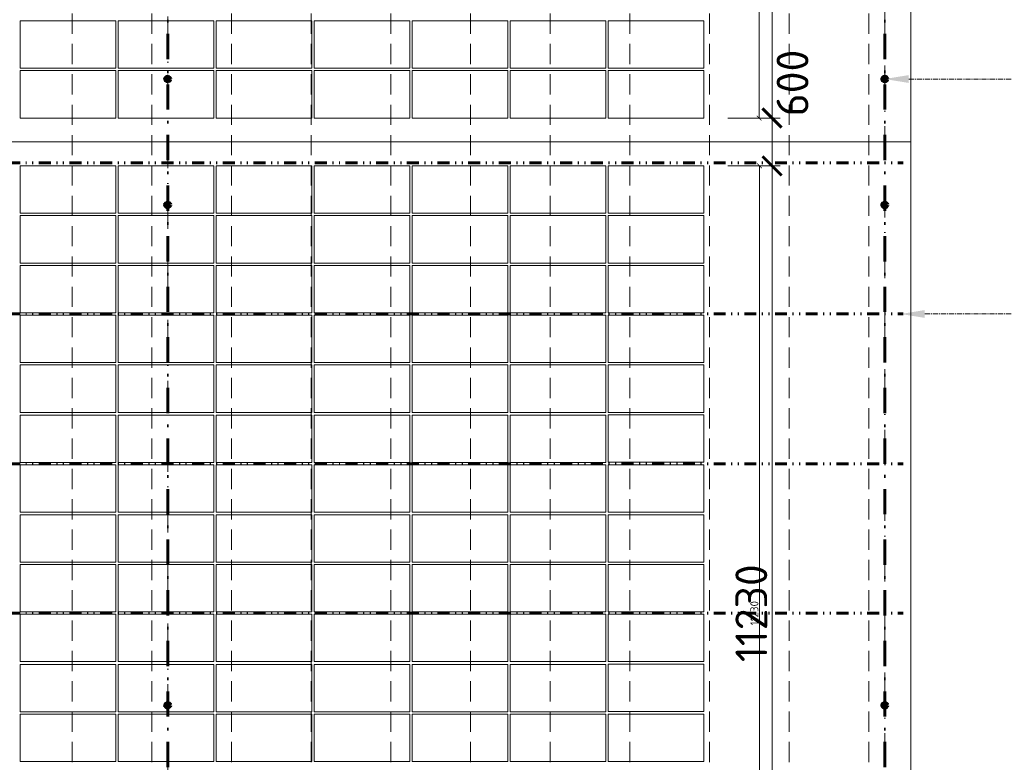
# Model space of a CAD drawing. Header units: millimetres. Extents: x -1695604 to 5289369, y -1488057 to 2187451.
# Tile 157 of 256: x 127692 to 140050, y 153911 to 163235. Entities that reach past the tile are written whole.
import ezdxf
from ezdxf import colors
from ezdxf.entities.mleader import LeaderData, LeaderLine
from ezdxf.math import Vec2, Vec3

# ---------------------------------------------------------------- set-up
doc = ezdxf.new("R2010")
doc.units = ezdxf.units.MM
for name, pattern in [('CENTERX2', [101.6, 63.5, -12.7, 12.7, -12.7]), ('DASHDOT', [25.4, 12.7, -6.35, 0, -6.35]), ('DELICI', [7.7, 3, -1.4, 0.25, -1.4, 0.25, -1.4]), ('ČERCHOVANÁ', [25.4, 12.7, -6.35, 0, -6.35]), ('ČÁRKOVANÁ', [19.05, 12.7, -6.35])]:
    doc.linetypes.add(name, pattern=pattern)
doc.layers.get('Defpoints').update_dxf_attribs({"color": 8})
for name, color, linetype, lineweight in [('____podkonstrukce FVE', 3, 'CENTERX2', 9), ('____podkonstrukce FVE @ 200', 3, 'CENTERX2', 9), ('___FVE_návrh var.2', 6, 'Continuous', 5), ('A99_N_kce-pohl', 1, 'Continuous', 9), ('A99_N_koty-200', 5, 'Continuous', 5), ('A99_N_koty-200 @ 200', 5, 'Continuous', 5), ('A99_N_koty-200 @ 50 (2)', 5, 'Continuous', 5), ('A99_N_txt-popis-50 @ 200', 240, 'Continuous', 9), ('A99_S_osy', 1, 'CENTERX2', 5)]:
    doc.layers.add(name, color=color, linetype=linetype, lineweight=lineweight)
doc.styles.add('A99_kota', font='isocpeur.ttf', dxfattribs={"height": 2})
doc.styles.add('A99_popis', font='isocpeur.ttf')
doc.dimstyles.new('A99_kota_200 new', dxfattribs={"dimscale": 200, "dimtxt": 2, "dimasz": 1.2, "dimexe": 0.5, "dimexo": 1.5, "dimgap": 0.3, "dimtad": 1, "dimdec": 0, "dimzin": 3, "dimdsep": 46, "dimtxsty": 'A99_kota', "dimblk": 'ARCHTICK', "dimcen": 2.5, "dimazin": 2, "dimtfac": 0.75, "dimtdec": 0, "dimtmove": 2, "dimatfit": 0, "dimfxl": 0, "dimtolj": 1, "dimtzin": 0, "dimlwd": 5, "dimlwe": 5, "dimarcsym": 0})

# ---------------------------------------------------------------- blocks, each defined once
blk = doc.blocks.new('_ArchTick')
at = {"color": 0, "linetype": 'ByBlock', "const_width": 0.15}
blk.add_lwpolyline([(-0.5, -0.5), (0.5, 0.5)], dxfattribs=at)
blk = doc.blocks.new('*D5667')
at = {"layer": 'A99_N_koty-200', "color": 0, "linetype": 'Continuous', "lineweight": 5, "transparency": 16777216}
for p, q in [((136335, 173855), (137235, 173855)), ((137135, 162000), (137135, 173855)), ((136580, 162000), (137235, 162000))]:
    blk.add_line(p, q, dxfattribs=at)
at = {"layer": 'Defpoints', "color": 0, "linetype": 'Continuous', "lineweight": 18, "transparency": 16777216}
for p in [(135835, 173855), (137135, 173855), (136280, 162000)]:
    blk.add_point(p, dxfattribs=at)
at = {"layer": 'A99_N_koty-200', "color": 0, "linetype": 'Continuous', "lineweight": 5, "transparency": 16777216, "xscale": 240, "yscale": 240, "zscale": 240}
for p, rotation in [((137135, 173855), 90), ((137135, 162000), 270)]:
    blk.add_blockref('_ArchTick', p, dxfattribs=dict(at, rotation=rotation))
at = {"layer": 'A99_N_koty-200', "color": 0, "linetype": 'Continuous', "transparency": 16777216, "insert": (136824, 166278), "char_height": 400, "attachment_point": 5, "rotation": 90, "style": 'A99_kota'}
blk.add_mtext('\\A1;11855', dxfattribs=at)
blk = doc.blocks.new('*D5668')
at = {"layer": 'A99_N_koty-200', "color": 0, "linetype": 'Continuous', "lineweight": 5, "transparency": 16777216}
for p, q in [((136773, 173855), (136998, 173855)), ((136973, 162000), (136973, 173855)), ((136773, 162000), (136998, 162000))]:
    blk.add_line(p, q, dxfattribs=at)
at = {"layer": 'Defpoints', "color": 0, "linetype": 'Continuous', "lineweight": 18, "transparency": 16777216}
for p in [(135835, 173855), (136973, 173855), (136280, 162000)]:
    blk.add_point(p, dxfattribs=at)
at = {"layer": 'A99_N_koty-200', "color": 0, "linetype": 'Continuous', "lineweight": 5, "transparency": 16777216, "xscale": 60, "yscale": 60, "zscale": 60}
for p, rotation in [((136973, 173855), 90), ((136973, 162000), 270)]:
    blk.add_blockref('_ArchTick', p, dxfattribs=dict(at, rotation=rotation))
at = {"layer": 'A99_N_koty-200', "color": 0, "linetype": 'Continuous', "transparency": 16777216, "insert": (136908, 167928), "char_height": 100, "attachment_point": 5, "rotation": 90, "style": 'A99_kota'}
blk.add_mtext('\\A1;11855', dxfattribs=at)
blk = doc.blocks.new('*D5670')
at = {"layer": 'A99_N_koty-200', "color": 0, "linetype": 'Continuous', "lineweight": 5, "transparency": 16777216}
for p, q in [((136580, 161400), (137235, 161400)), ((137135, 161400), (137135, 150165)), ((136335, 150165), (137235, 150165))]:
    blk.add_line(p, q, dxfattribs=at)
at = {"layer": 'Defpoints', "color": 0, "linetype": 'Continuous', "lineweight": 18, "transparency": 16777216}
for p in [(136280, 161400), (135840, 150165), (137135, 150165)]:
    blk.add_point(p, dxfattribs=at)
at = {"layer": 'A99_N_koty-200', "color": 0, "linetype": 'Continuous', "lineweight": 5, "transparency": 16777216, "xscale": 240, "yscale": 240, "zscale": 240}
for p, rotation in [((137135, 161400), 90), ((137135, 150165), 270)]:
    blk.add_blockref('_ArchTick', p, dxfattribs=dict(at, rotation=rotation))
at = {"layer": 'A99_N_koty-200', "color": 0, "linetype": 'Continuous', "transparency": 16777216, "insert": (136875, 155783), "char_height": 400, "attachment_point": 5, "rotation": 90, "style": 'A99_kota'}
blk.add_mtext('\\A1;11230', dxfattribs=at)
blk = doc.blocks.new('*D5671')
at = {"layer": 'A99_N_koty-200', "color": 0, "linetype": 'Continuous', "lineweight": 5, "transparency": 16777216}
for p, q in [((136778, 161400), (137003, 161400)), ((136978, 161400), (136978, 150165)), ((136778, 150165), (137003, 150165))]:
    blk.add_line(p, q, dxfattribs=at)
at = {"layer": 'Defpoints', "color": 0, "linetype": 'Continuous', "lineweight": 18, "transparency": 16777216}
for p in [(136280, 161400), (135840, 150165), (136978, 150165)]:
    blk.add_point(p, dxfattribs=at)
at = {"layer": 'A99_N_koty-200', "color": 0, "linetype": 'Continuous', "lineweight": 5, "transparency": 16777216, "xscale": 60, "yscale": 60, "zscale": 60}
for p, rotation in [((136978, 161400), 90), ((136978, 150165), 270)]:
    blk.add_blockref('_ArchTick', p, dxfattribs=dict(at, rotation=rotation))
at = {"layer": 'A99_N_koty-200', "color": 0, "linetype": 'Continuous', "transparency": 16777216, "insert": (136913, 155783), "char_height": 100, "attachment_point": 5, "rotation": 90, "style": 'A99_kota'}
blk.add_mtext('\\A1;11230', dxfattribs=at)
blk = doc.blocks.new('*D356')
at = {"layer": 'A99_N_koty-200', "color": 0, "linetype": 'Continuous', "lineweight": 5, "ltscale": 0.5, "transparency": 16777216}
for p, q in [((137135, 162000), (137135, 162240)), ((136580, 162000), (137235, 162000)), ((137135, 162000), (137135, 161400)), ((136580, 161400), (137235, 161400)), ((137135, 161400), (137135, 161160))]:
    blk.add_line(p, q, dxfattribs=at)
at = {"layer": 'Defpoints', "color": 0, "linetype": 'Continuous', "lineweight": 0, "ltscale": 0.5, "transparency": 16777216}
for p in [(136280, 162000), (136280, 161400), (137135, 161400)]:
    blk.add_point(p, dxfattribs=at)
at = {"layer": 'A99_N_koty-200', "color": 0, "linetype": 'Continuous', "lineweight": 5, "ltscale": 0.5, "transparency": 16777216, "xscale": 240, "yscale": 240, "zscale": 240}
for p, rotation in [((137135, 162000), 270), ((137135, 161400), 90)]:
    blk.add_blockref('_ArchTick', p, dxfattribs=dict(at, rotation=rotation))
at = {"layer": 'A99_N_koty-200', "color": 0, "linetype": 'Continuous', "lineweight": 5, "ltscale": 0.5, "transparency": 16777216, "insert": (137392, 162440), "char_height": 400, "attachment_point": 5, "rotation": 90, "style": 'A99_kota'}
blk.add_mtext('\\A1;600', dxfattribs=at)
blk = doc.blocks.new('*U6320')
at = {"layer": 'A99_N_koty-200 @ 200', "linetype": 'Continuous'}
dim = blk.add_linear_dim(base=(137135, 173855), p1=(136280, 162000), p2=(135835, 173855), angle=90, dimstyle='A99_kota_200 new', override={"dimscale": 200, "dimtix": 1, "dimtofl": 1, "dimtmove": 2, "dimatfit": 0}, dxfattribs=at)
dim.commit()
dim.dimension.update_dxf_attribs({"geometry": '*D5667', "text_midpoint": (136824.2, 166277.5), "dimtype": 128})
at = {"layer": 'A99_N_koty-200 @ 50 (2)', "linetype": 'Continuous'}
dim = blk.add_linear_dim(base=(136972.5, 173855), p1=(136280, 162000), p2=(135835, 173855), angle=90, dimstyle='A99_kota_200 new', override={"dimscale": 50, "dimtix": 1, "dimtofl": 1, "dimtmove": 2, "dimatfit": 0}, dxfattribs=at)
dim.commit()
dim.dimension.update_dxf_attribs({"geometry": '*D5668', "text_midpoint": (136907.5, 167927.5)})
blk = doc.blocks.new('*U6321')
at = {"layer": 'A99_N_koty-200 @ 200', "linetype": 'Continuous'}
dim = blk.add_linear_dim(base=(137135, 150165), p1=(136280, 161400), p2=(135840, 150165), angle=90, text='11230', dimstyle='A99_kota_200 new', override={"dimscale": 200, "dimtix": 1, "dimtofl": 1, "dimtmove": 2, "dimatfit": 0}, dxfattribs=at)
dim.commit()
dim.dimension.update_dxf_attribs({"geometry": '*D5670', "text_midpoint": (136875, 155782.5)})
at = {"layer": 'A99_N_koty-200 @ 50 (2)', "linetype": 'Continuous'}
dim = blk.add_linear_dim(base=(136977.5, 150165), p1=(136280, 161400), p2=(135840, 150165), angle=90, text='11230', dimstyle='A99_kota_200 new', override={"dimscale": 50, "dimtix": 1, "dimtofl": 1, "dimtmove": 2, "dimatfit": 0}, dxfattribs=at)
dim.commit()
dim.dimension.update_dxf_attribs({"geometry": '*D5671', "text_midpoint": (136912.5, 155782.5)})

msp = doc.modelspace()

# ---------------------------------------------------------------- linework, layer by layer
at = {"layer": '____podkonstrukce FVE', "color": 3, "linetype": 'ČERCHOVANÁ', "lineweight": 60, "ltscale": 25}
for points in [[(129550, 173855), (129550, 150000)], [(138550, 173855), (138550, 150000)]]:
    msp.add_lwpolyline(points, dxfattribs=at)
at = {"layer": '____podkonstrukce FVE', "color": 3, "linetype": 'DELICI', "lineweight": 60, "ltscale": 50}
for points in [[(114457.5, 161437.5), (138780, 161437.5)], [(114457.5, 159540), (138780, 159540)], [(114457.5, 157660), (138780, 157660)], [(114457.5, 155785), (138780, 155785)]]:
    msp.add_lwpolyline(points, dxfattribs=at)
at = {"layer": '____podkonstrukce FVE', "color": 3, "linetype": 'Continuous', "lineweight": 80, "ltscale": 0.5}
for centre in [(129550, 162490), (138550, 162490), (129550, 160910), (138550, 160910), (129550, 154627.5), (138550, 154627.5)]:
    msp.add_circle(centre, 30, dxfattribs=at)
at = {"layer": '___FVE_návrh var.2', "lineweight": 5, "ltscale": 2}
for points in [[(128900, 163220), (128900, 162625), (127700, 162625), (127700, 163220)], [(130130, 163220), (130130, 162625), (128930, 162625), (128930, 163220)], [(131360, 163220), (131360, 162625), (130160, 162625), (130160, 163220)], [(132590, 163220), (132590, 162625), (131390, 162625), (131390, 163220)], [(133820, 163220), (133820, 162625), (132620, 162625), (132620, 163220)], [(133850, 163220), (133850, 162625), (135050, 162625), (135050, 163220)], [(135080, 163220), (135080, 162625), (136280, 162625), (136280, 163220)], [(128900, 162595), (128900, 162000), (127700, 162000), (127700, 162595)], [(130130, 162595), (130130, 162000), (128930, 162000), (128930, 162595)], [(131360, 162595), (131360, 162000), (130160, 162000), (130160, 162595)], [(132590, 162595), (132590, 162000), (131390, 162000), (131390, 162595)], [(133820, 162595), (133820, 162000), (132620, 162000), (132620, 162595)], [(133850, 162595), (133850, 162000), (135050, 162000), (135050, 162595)], [(135080, 162595), (135080, 162000), (136280, 162000), (136280, 162595)], [(128900, 160805), (128900, 161400), (127700, 161400), (127700, 160805)], [(130130, 160805), (130130, 161400), (128930, 161400), (128930, 160805)], [(131360, 160805), (131360, 161400), (130160, 161400), (130160, 160805)], [(132590, 160805), (132590, 161400), (131390, 161400), (131390, 160805)], [(133820, 160805), (133820, 161400), (132620, 161400), (132620, 160805)], [(133850, 160805), (133850, 161400), (135050, 161400), (135050, 160805)], [(135080, 160805), (135080, 161400), (136280, 161400), (136280, 160805)], [(128900, 160180), (128900, 160775), (127700, 160775), (127700, 160180)], [(130130, 160180), (130130, 160775), (128930, 160775), (128930, 160180)], [(131360, 160180), (131360, 160775), (130160, 160775), (130160, 160180)], [(132590, 160180), (132590, 160775), (131390, 160775), (131390, 160180)], [(133820, 160180), (133820, 160775), (132620, 160775), (132620, 160180)], [(133850, 160180), (133850, 160775), (135050, 160775), (135050, 160180)], [(135080, 160180), (135080, 160775), (136280, 160775), (136280, 160180)], [(128900, 159555), (128900, 160150), (127700, 160150), (127700, 159555)], [(130130, 159555), (130130, 160150), (128930, 160150), (128930, 159555)], [(131360, 159555), (131360, 160150), (130160, 160150), (130160, 159555)], [(132590, 159555), (132590, 160150), (131390, 160150), (131390, 159555)], [(133820, 159555), (133820, 160150), (132620, 160150), (132620, 159555)], [(133850, 159555), (133850, 160150), (135050, 160150), (135050, 159555)], [(135080, 159555), (135080, 160150), (136280, 160150), (136280, 159555)], [(128900, 158930), (128900, 159525), (127700, 159525), (127700, 158930)], [(130130, 158930), (130130, 159525), (128930, 159525), (128930, 158930)], [(131360, 158930), (131360, 159525), (130160, 159525), (130160, 158930)], [(132590, 158930), (132590, 159525), (131390, 159525), (131390, 158930)], [(133820, 158930), (133820, 159525), (132620, 159525), (132620, 158930)], [(133850, 158930), (133850, 159525), (135050, 159525), (135050, 158930)], [(135080, 158930), (135080, 159525), (136280, 159525), (136280, 158930)], [(128900, 158305), (128900, 158900), (127700, 158900), (127700, 158305)], [(130130, 158305), (130130, 158900), (128930, 158900), (128930, 158305)], [(131360, 158305), (131360, 158900), (130160, 158900), (130160, 158305)], [(132590, 158305), (132590, 158900), (131390, 158900), (131390, 158305)], [(133820, 158305), (133820, 158900), (132620, 158900), (132620, 158305)], [(133850, 158305), (133850, 158900), (135050, 158900), (135050, 158305)], [(135080, 158305), (135080, 158900), (136280, 158900), (136280, 158305)], [(128900, 157675), (128900, 158270), (127700, 158270), (127700, 157675)], [(130130, 157675), (130130, 158270), (128930, 158270), (128930, 157675)], [(131360, 157675), (131360, 158270), (130160, 158270), (130160, 157675)], [(132590, 157675), (132590, 158270), (131390, 158270), (131390, 157675)], [(133820, 157675), (133820, 158270), (132620, 158270), (132620, 157675)], [(133850, 157675), (133850, 158270), (135050, 158270), (135050, 157675)], [(135080, 157680), (135080, 158275), (136280, 158275), (136280, 157680)], [(128900, 157050), (128900, 157645), (127700, 157645), (127700, 157050)], [(130130, 157050), (130130, 157645), (128930, 157645), (128930, 157050)], [(131360, 157050), (131360, 157645), (130160, 157645), (130160, 157050)], [(132590, 157050), (132590, 157645), (131390, 157645), (131390, 157050)], [(133820, 157050), (133820, 157645), (132620, 157645), (132620, 157050)], [(133850, 157050), (133850, 157645), (135050, 157645), (135050, 157050)], [(135080, 157050), (135080, 157645), (136280, 157645), (136280, 157050)], [(128900, 156425), (128900, 157020), (127700, 157020), (127700, 156425)], [(130130, 156425), (130130, 157020), (128930, 157020), (128930, 156425)], [(131360, 156425), (131360, 157020), (130160, 157020), (130160, 156425)], [(132590, 156425), (132590, 157020), (131390, 157020), (131390, 156425)], [(133820, 156425), (133820, 157020), (132620, 157020), (132620, 156425)], [(133850, 156425), (133850, 157020), (135050, 157020), (135050, 156425)], [(135080, 156425), (135080, 157020), (136280, 157020), (136280, 156425)], [(128900, 155800), (128900, 156395), (127700, 156395), (127700, 155800)], [(130130, 155800), (130130, 156395), (128930, 156395), (128930, 155800)], [(131360, 155800), (131360, 156395), (130160, 156395), (130160, 155800)], [(132590, 155800), (132590, 156395), (131390, 156395), (131390, 155800)], [(133820, 155800), (133820, 156395), (132620, 156395), (132620, 155800)], [(133850, 155800), (133850, 156395), (135050, 156395), (135050, 155800)], [(135080, 155800), (135080, 156395), (136280, 156395), (136280, 155800)], [(128900, 155175), (128900, 155770), (127700, 155770), (127700, 155175)], [(130130, 155175), (130130, 155770), (128930, 155770), (128930, 155175)], [(131360, 155175), (131360, 155770), (130160, 155770), (130160, 155175)], [(132590, 155175), (132590, 155770), (131390, 155770), (131390, 155175)], [(133820, 155175), (133820, 155770), (132620, 155770), (132620, 155175)], [(133850, 155175), (133850, 155770), (135050, 155770), (135050, 155175)], [(135080, 155175), (135080, 155770), (136280, 155770), (136280, 155175)], [(128900, 154545), (128900, 155140), (127700, 155140), (127700, 154545)], [(130130, 154545), (130130, 155140), (128930, 155140), (128930, 154545)], [(131360, 154545), (131360, 155140), (130160, 155140), (130160, 154545)], [(132590, 154545), (132590, 155140), (131390, 155140), (131390, 154545)], [(133820, 154545), (133820, 155140), (132620, 155140), (132620, 154545)], [(133850, 154545), (133850, 155140), (135050, 155140), (135050, 154545)], [(135080, 154550), (135080, 155145), (136280, 155145), (136280, 154550)], [(128900, 154515), (128900, 153920), (127700, 153920), (127700, 154515)], [(130130, 154515), (130130, 153920), (128930, 153920), (128930, 154515)], [(131360, 154515), (131360, 153920), (130160, 153920), (130160, 154515)], [(131390, 154515), (131390, 153920), (132590, 153920), (132590, 154515)], [(132620, 154515), (132620, 153920), (133820, 153920), (133820, 154515)], [(133850, 154515), (133850, 153920), (135050, 153920), (135050, 154515)], [(135080, 153920), (135080, 154515), (136280, 154515), (136280, 153920)]]:
    msp.add_lwpolyline(points, close=True, dxfattribs=at)
at = {"layer": 'A99_N_kce-pohl', "linetype": 'Continuous', "ltscale": 25}
msp.add_lwpolyline([(7180, 174440), (-650, 174440), (-650, 148960), (138875, 148960), (138875, 176350)], dxfattribs=at)
at = {"layer": 'A99_N_kce-pohl', "color": 254, "linetype": 'ČÁRKOVANÁ', "lineweight": 5, "ltscale": 20, "true_color": 0xffd9cc}
for points in [[(128350, 148960), (128350, 148960), (128350, 174145)], [(129350, 148960), (129350, 148960), (129350, 174145)], [(130350, 148960), (130350, 148960), (130350, 174145)], [(131350, 148960), (131350, 148960), (131350, 174145)], [(132350, 148960), (132350, 148960), (132350, 174145)], [(133350, 148960), (133350, 148960), (133350, 174145)], [(134350, 148960), (134350, 148960), (134350, 174145)], [(135350, 148960), (135350, 148960), (135350, 174145)], [(136350, 148960), (136350, 148960), (136350, 174145)], [(137350, 148960), (137350, 148960), (137350, 174145)], [(138350, 148960), (138350, 148960), (138350, 174145)]]:
    msp.add_lwpolyline(points, dxfattribs=at)
at = {"layer": 'A99_N_kce-pohl', "color": 1, "linetype": 'Continuous', "lineweight": 9, "ltscale": 25}
msp.add_lwpolyline([(138875.5, 161700), (-650, 161700)], dxfattribs=at)
at = {"layer": 'A99_S_osy', "linetype": 'DASHDOT', "lineweight": 5, "ltscale": 30}
for points in [[(138550, 250300), (138550, 146890)], [(129550, 146890), (129550, 179215)]]:
    msp.add_lwpolyline(points, dxfattribs=at)

# ---------------------------------------------------------------- block references
at = {"layer": 'A99_N_koty-200', "color": 3, "linetype": 'Continuous', "lineweight": 18}
for name in ['*U6320', '*U6321']:
    msp.add_blockref(name, (0, 0), dxfattribs=at)

# ---------------------------------------------------------------- dimensions: what is measured, and where the dimension line sits
at = {"layer": 'A99_N_koty-200 @ 200', "linetype": 'Continuous', "lineweight": 5, "ltscale": 0.5}
dim = msp.add_linear_dim(base=(137135, 161400), p1=(136280, 162000), p2=(136280, 161400), angle=90, dimstyle='A99_kota_200 new', override={"dimscale": 200, "dimtix": 0, "dimtofl": 1, "dimtmove": 2, "dimatfit": 0}, dxfattribs=at)
dim.commit()
dim.dimension.update_dxf_attribs({"geometry": '*D356', "text_midpoint": (137392.5, 162440), "dimtype": 128})

# ---------------------------------------------------------------- leaders
at = {"layer": '____podkonstrukce FVE @ 200', "color": 3, "linetype": 'Continuous', "lineweight": 9}
ml = msp.add_multileader_mtext('Standard', dxfattribs=at)
ml.set_content('\\A1;{\\C3;stojky - kotveno do ocel. vazníků}', color=1, style='A99_popis')
ml.set_leader_properties(color=256, linetype='ByLayer', lineweight=-1)
ml.build(insert=Vec2(0, 0))
ml.multileader.update_dxf_attribs({"dogleg_length": 200, "arrow_head_size": 300, "scale": 200})
ctx = ml.context
ctx.base_point, ctx.scale, ctx.char_height, ctx.arrow_head_size, ctx.landing_gap_size, ctx.plane_origin = Vec3(145525.1, 162490), 200, 800, 300, 1000, Vec3(143462.5, 155081.7)
notes = []
notes.append((ctx, [(0, (1, 1, 0), (144725.1, 162490), (1, 0), 800, [(0, [(138550, 162490)], 0, [])])]))
ctx.mtext.insert, ctx.mtext.width, ctx.mtext.defined_height, ctx.mtext.flow_direction = Vec3(146525.1, 162890.3), 8464.943, 1247.5, 5
ml = msp.add_multileader_mtext('Standard', dxfattribs=at)
ml.set_content('\\A1;{\\C3;nosníky profilu Z}', color=1, style='A99_popis')
ml.set_leader_properties(color=256, linetype='ByLayer', lineweight=-1)
ml.build(insert=Vec2(0, 0))
ml.multileader.update_dxf_attribs({"dogleg_length": 200, "arrow_head_size": 300, "scale": 200})
ctx = ml.context
ctx.base_point, ctx.scale, ctx.char_height, ctx.arrow_head_size, ctx.landing_gap_size, ctx.plane_origin = Vec3(145525.1, 159540), 200, 800, 300, 1000, Vec3(143462.5, 152131.7)
notes.append((ctx, [(0, (1, 1, 0), (144725.1, 159540), (1, 0), 800, [(0, [(138752.5, 159540)], 0, [])])]))
ctx.mtext.insert, ctx.mtext.width, ctx.mtext.defined_height, ctx.mtext.flow_direction = Vec3(146525.1, 160060), 8464.943, 1247.5, 5
at = {"layer": 'A99_N_txt-popis-50 @ 200', "lineweight": 9}
ml = msp.add_multileader_mtext('Standard', dxfattribs=at)
ml.set_content('\\A1;{\\fISOCPEUR|b1|i0|c238|p34;\\C256;ocelový nosník}', color=1, style='A99_popis')
ml.set_leader_properties(color=256, linetype='ByLayer', lineweight=-1)
ml.build(insert=Vec2(0, 0))
ml.multileader.update_dxf_attribs({"dogleg_length": 200, "arrow_head_size": 300, "scale": 200})
ctx = ml.context
ctx.base_point, ctx.scale, ctx.char_height, ctx.arrow_head_size, ctx.landing_gap_size, ctx.plane_origin = Vec3(21517.5, 160277.5), 200, 400, 300, 1000, Vec3(20965, 153699.2)
notes.append((ctx, [(0, (1, 1, 0), (20717.5, 160277.5), (1, 0), 800, [(0, [(20720, 158350)], 0, [])])]))
ctx.mtext.insert, ctx.mtext.width, ctx.mtext.defined_height, ctx.mtext.flow_direction = Vec3(22517.5, 160535.7), 3664.376, 670, 5
for ctx, leaders in notes:
    for number, flags, end, landing, length, lines in leaders:
        leader = LeaderData()
        leader.index, (leader.has_last_leader_line, leader.has_dogleg_vector, leader.attachment_direction) = number, flags
        leader.last_leader_point, leader.dogleg_vector, leader.dogleg_length = Vec3(end), Vec3(landing), length
        for number, points, colour, breaks in lines:
            line = LeaderLine()
            line.index, line.vertices, line.color, line.breaks = number, Vec3.list(points), colors.encode_raw_color(colour), breaks
            leader.lines.append(line)
        ctx.leaders.append(leader)

doc.saveas('drawing.dxf')
